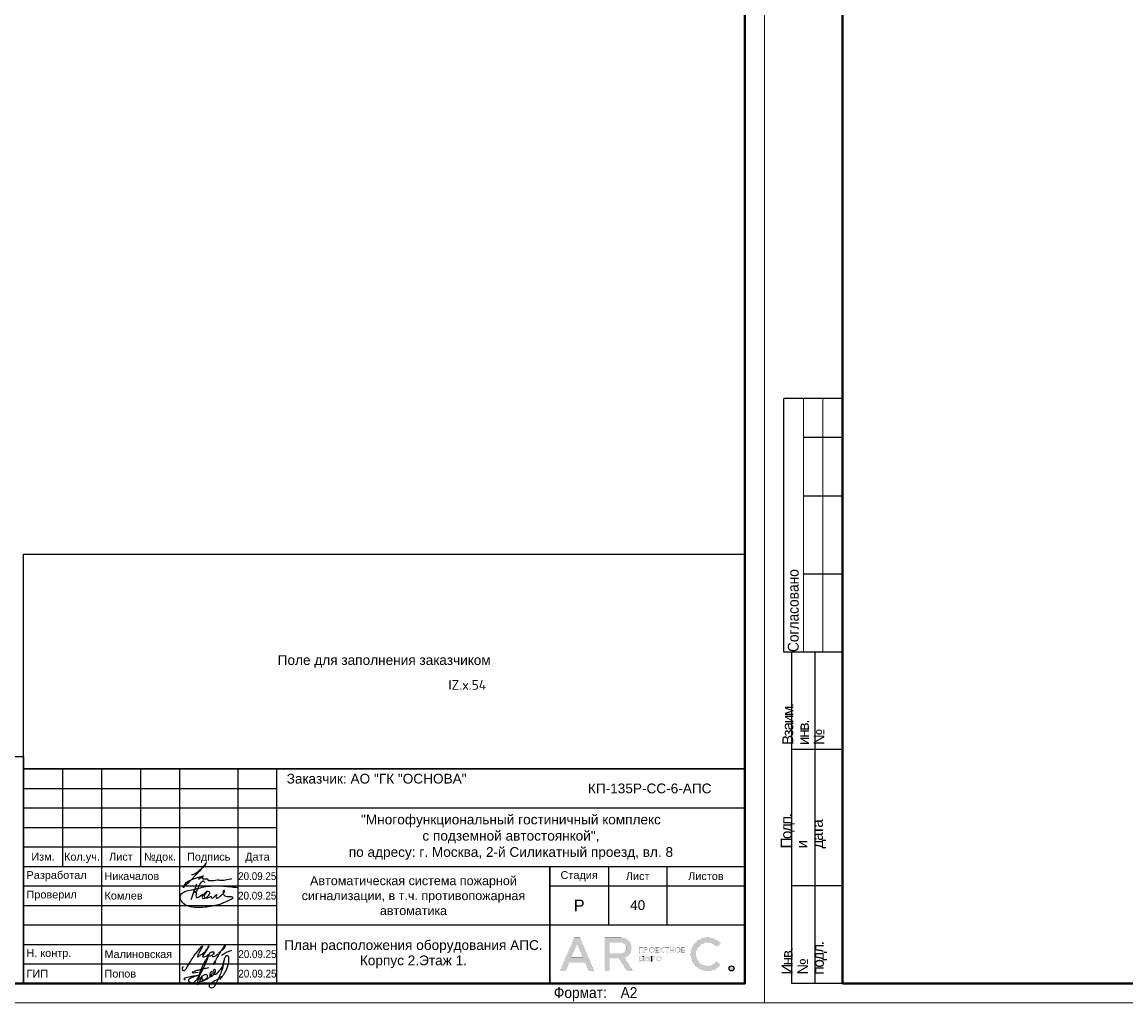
# Model space of a CAD drawing. Header units: millimetres. Extents: x 105028 to 874735, y -568483 to 191941.
# Tile 1 of 135: x 225699 to 254006, y 78334 to 103491. Entities that reach past the tile are written whole.
import ezdxf
from ezdxf.enums import TextEntityAlignment as Align

# ---------------------------------------------------------------- set-up
doc = ezdxf.new("R2010")
doc.units = ezdxf.units.MM
doc.layers.get('Defpoints').update_dxf_attribs({"color": 252})
for name, color, linetype, lineweight in [('DB CP Оформление', 7, 'Continuous', 25), ('format-line3', 7, 'Continuous', 13), ('Z-000-P_SCHED', 7, 'Continuous', 20), ('Рамка', 7, 'Continuous', 18)]:
    doc.layers.add(name, color=color, linetype=linetype, lineweight=lineweight)
doc.layers.add('DB CP Подписи', color=7, linetype='Continuous', lineweight=25, true_color=0x0a45f5)
doc.layers.add('формат', color=250, linetype='Continuous')
doc.styles.add('Arial', font='arial.ttf', dxfattribs={"width": 0.9, "height": 699.9999999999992})
doc.styles.add('CP.Text', font='arial.ttf')
doc.styles.add('CP.Text дата', font='arial.ttf', dxfattribs={"width": 0.9})
doc.styles.add('ISOCPEUR', font='isocpeur.ttf', dxfattribs={"height": 299.9999999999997})

# ---------------------------------------------------------------- blocks, each defined once
blk = doc.blocks.new('*U56')
for p, q in [((-400, 155), (-415, 155)), ((-415, 89.99999999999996), (-415, 155)), ((-400, 145), (-410, 145)), ((-400, 130), (-410, 130)), ((-400, 110), (-410, 110)), ((-413, 89.99999999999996), (-415, 89.99999999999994)), ((-413, 4.999999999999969), (-413, 89.99999999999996)), ((-400, 89.99999999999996), (-413, 89.99999999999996)), ((-407, 4.999999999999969), (-407, 89.99999999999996)), ((-400, 64.99999999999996), (-413, 64.99999999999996)), ((-400, 29.99999999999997), (-413, 29.99999999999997)), ((-400, 4.999999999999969), (-413, 4.999999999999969))]:
    blk.add_line(p, q)
at = {"color": 0, "lineweight": 0}
blk.add_lwpolyline([(-420, -1.69149813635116e-14), (6.661338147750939e-14, 6.661338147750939e-14), (-1.377945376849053e-14, 594.0000000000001), (-420.0000000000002, 594.0000000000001)], close=True, dxfattribs=at)
at = {"lineweight": 40}
blk.add_lwpolyline([(-400, 4.999999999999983), (-4.999999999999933, 5.000000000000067), (-5.000000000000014, 589.0000000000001), (-400.0000000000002, 589.0000000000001)], close=True, dxfattribs=at)
at = {"layer": 'format-line3', "linetype": 'ByBlock'}
for p, q in [((-410, 89.99999999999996), (-410, 155)), ((-405, 89.99999999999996), (-405, 155))]:
    blk.add_line(p, q, dxfattribs=at)
at = {"style": 'Arial', "width": 0.9}
blk.add_text('Формат:', height=2.8, dxfattribs=at).set_placement((-53.97311837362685, 1.250000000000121))
at = {"char_height": 2.8, "width": 0.2, "attachment_point": 4, "rotation": 90, "line_spacing_factor": 0.8571428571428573, "style": 'Arial'}
for s, insert in [('{\\W0.45993; }Согласовано', (-412.5827570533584, 89.99999999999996)), ('{\\W0.62543;\\T0.75; \\W1;Взаим. инв. №}', (-410, 66.13970657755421)), ('{\\W0.5838;\\T0.8; \\W1;Подп. и дата}', (-410, 39.6259885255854)), ('{\\W0.5838;\\T0.8; \\W1;Инв. № подл.}', (-409.7725095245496, 7.248463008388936))]:
    blk.add_mtext(s, dxfattribs=dict(at, insert=insert))
at = {"style": 'Arial', "width": 0.9, "flags": 8}
blk.add_attdef('FORMAT', (-36.87188609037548, 1.257088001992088), '', height=2.8, dxfattribs=at)
blk = doc.blocks.new('Попов')
at = {"layer": 'DB CP Подписи', "color": 160, "true_color": 0x0a45f5}
for points in [[(7.394956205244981, 7.032094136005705), (4.284556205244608, 0.8400941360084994), (3.982156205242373, 0.4944941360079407), (3.665356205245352, 0.2583778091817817), (3.190156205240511, 0.09837780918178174), (2.801356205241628, 0.2064941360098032), (2.509696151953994, 0.451294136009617), (2.383756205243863, 0.7680941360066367), (2.429696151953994, 0.9984941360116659), (2.62855620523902, 1.243294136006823), (3.319756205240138, 1.603294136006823), (3.895756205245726, 1.848094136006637), (4.370956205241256, 1.992094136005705), (4.918156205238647, 1.992094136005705)], [(5.979696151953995, 4.069175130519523), (4.859696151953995, -0.1216221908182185), (5.311356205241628, 0.624094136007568), (5.311356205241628, 0.8688941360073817), (5.624396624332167, 1.697142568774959), (6.247356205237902, 2.150494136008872), (6.650556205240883, 2.323294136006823), (6.909756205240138, 2.323294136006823), (7.125756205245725, 2.150494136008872), (7.125756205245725, 1.747294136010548), (6.82335620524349, 1.243294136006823), (6.333756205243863, 0.7968941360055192), (5.714556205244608, 0.5088941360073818), (5.412156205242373, 0.5952941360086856), (5.49855620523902, 1.286494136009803), (5.817585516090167, 1.879286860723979), (5.714556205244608, 1.286494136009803), (5.829756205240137, 0.9552941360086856), (6.146556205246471, 0.8832941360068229), (6.794556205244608, 1.012894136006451), (7.528956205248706, 1.459294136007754), (8.119356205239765, 2.064094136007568), (8.407356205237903, 2.510494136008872), (8.407356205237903, 2.899294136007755), (8.320956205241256, 3.028894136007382), (8.090556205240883, 2.956894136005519), (7.816956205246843, 2.366494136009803), (7.816956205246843, 1.963294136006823), (7.989756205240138, 1.776094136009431), (8.364156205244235, 1.891294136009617), (8.82495620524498, 2.323294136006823), (9.055356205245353, 2.697694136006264), (9.271356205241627, 3.302494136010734), (9.012156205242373, 3.561694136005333), (8.882556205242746, 3.561694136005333), (8.709696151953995, 3.3600941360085), (8.709696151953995, 2.978377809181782), (9.039696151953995, 2.408377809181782), (10.349696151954, 3.378377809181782), (11.11969615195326, 4.410259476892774), (11.27818451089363, 5.133235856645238), (11.35539592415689, 5.654323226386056), (11.38831620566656, 5.819447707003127), (11.35539592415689, 5.654323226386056)], [(7.394956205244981, 7.032094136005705), (6.962956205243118, 6.427294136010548), (4.918156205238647, 1.992094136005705)], [(8.094156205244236, 0.03369413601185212), (8.828556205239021, 0.5520941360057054), (9.980556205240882, 1.272094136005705), (10.85895620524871, 1.761694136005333), (10.41255620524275, 1.084894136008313), (11.57895620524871, 2.611294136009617), (12.16935620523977, 3.84969413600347), (12.471756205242, 4.713694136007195), (12.629696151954, 5.419294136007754), (12.689696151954, 6.2400941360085), (12.54375620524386, 6.945694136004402), (12.34215620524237, 7.075294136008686), (12.03975620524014, 7.075294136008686), (11.64969615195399, 6.6000941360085), (11.379696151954, 5.779294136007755), (11.21895620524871, 4.728094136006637), (10.72935620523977, 3.014494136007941), (9.418956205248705, 0.0336941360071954)], [(3.521356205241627, 2.971294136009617), (3.294445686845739, 2.859738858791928), (4.789696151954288, 2.859738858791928)], [(3.521356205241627, 2.971294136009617), (4.126156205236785, 3.244894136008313), (4.932556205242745, 3.475294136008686), (6.444556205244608, 3.835294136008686), (7.495756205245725, 4.080094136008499)], [(1.534156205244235, 0.8688941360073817), (1.303756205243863, 1.041694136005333), (1.217356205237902, 1.214494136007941), (1.447756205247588, 1.416094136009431), (2.038156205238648, 1.603294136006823), (2.815756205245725, 1.761694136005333), (3.506956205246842, 1.876894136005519), (4.357209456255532, 1.989153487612), (4.918156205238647, 1.992094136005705)]]:
    blk.add_spline(points, degree=3, dxfattribs=at)
at = {"layer": 'DB CP Подписи'}
blk.add_spline([(8.094156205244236, 0.03369413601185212), (7.791756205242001, -0.2544480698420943), (7.618956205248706, -0.4847058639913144), (7.618956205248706, -0.8015058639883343), (7.950156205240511, -1.060705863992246), (8.569356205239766, -1.060705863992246), (8.943756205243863, -0.7583058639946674), (9.116556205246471, -0.4991058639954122), (9.418956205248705, 0.0336941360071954)], degree=3, dxfattribs=at)
blk = doc.blocks.new('A$Cf51998ab')
at = {"layer": 'DB CP Подписи'}
for points in [[(2.024743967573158, 7.175397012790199), (0.02474396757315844, 3.175397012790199), (2.524743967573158, 0.1753970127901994), (9.524743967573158, 6.675397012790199), (17.02474396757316, 19.1753970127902), (23.52474396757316, 28.6753970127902), (29.02474396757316, 35.6753970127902), (35.52474396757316, 43.6753970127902), (36.52474396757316, 44.6753970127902), (30.02474396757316, 30.6753970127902), (28.52474396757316, 26.1753970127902), (28.52474396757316, 25.1753970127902), (31.52474396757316, 26.6753970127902), (36.02474396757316, 30.1753970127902), (43.52474396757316, 36.1753970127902), (45.52474396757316, 39.1753970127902), (47.52474396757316, 42.6753970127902), (47.52474396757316, 43.1753970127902), (48.02474396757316, 44.1753970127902), (40.52474396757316, 31.1753970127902), (37.52474396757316, 25.6753970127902), (40.52474396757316, 25.1753970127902), (47.02474396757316, 28.6753970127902), (47.52474396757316, 29.1753970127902)], [(66.52474396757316, 31.6753970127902), (75.02474396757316, 39.1753970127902), (79.02474396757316, 43.6753970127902), (79.52474396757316, 46.6753970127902), (75.02474396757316, 41.6753970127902), (69.02474396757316, 32.6753970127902), (61.02474396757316, 18.6753970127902), (57.02474396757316, 11.6753970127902), (61.52474396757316, 15.6753970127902)], [(57.52474396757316, 34.1753970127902), (54.52474396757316, 34.1753970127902), (50.02474396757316, 31.1753970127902), (49.52474396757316, 26.1753970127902), (54.02474396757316, 27.6753970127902), (56.02474396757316, 29.1753970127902), (58.02474396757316, 33.1753970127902), (57.52474396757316, 34.1753970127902)], [(59.02474396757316, 30.6753970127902), (55.49455854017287, 28.71229258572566), (55.52474396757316, 25.6753970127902), (57.52474396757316, 25.6753970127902), (62.02474396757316, 27.6753970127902), (65.02474396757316, 29.6753970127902), (65.52474396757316, 30.1753970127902)], [(71.80259313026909, 27.23596012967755), (75.18207571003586, 30.02247973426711), (81.43411698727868, 33.40007838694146), (87.77064376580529, 36.27103771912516), (91.06563812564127, 37.45319772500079)]]:
    blk.add_spline(points, degree=3, dxfattribs=at)
blk = doc.blocks.new('Лого')
at = {"layer": 'DB CP Оформление'}
h = blk.add_hatch(color=0, dxfattribs=at)
edge = h.paths.add_edge_path()
edge.add_line((-3.149615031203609, 491.8564630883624), (-2.145539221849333, 491.0307320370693))
edge.add_arc((-5.466713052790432, 493.7619962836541), 4.300000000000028, 39.43316774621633, 320.5668322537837, ccw=False)
edge.add_line((-2.145539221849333, 496.4932605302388), (-3.149615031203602, 495.6675294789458))
edge.add_arc((-5.466713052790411, 493.7619962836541), 3.000000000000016, 39.43316774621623, 320.5668322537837)
edge = h.paths.add_edge_path()
edge.add_arc((0.7039796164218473, 490.1453402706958), 0.65, 0, 360)
h.paths.add_polyline_path([(-38.91856638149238, 496.3972109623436), (-37.43639440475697, 492.9290438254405), (-40.40073835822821, 492.9290438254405)], flags=16)
edge = h.paths.add_edge_path(flags=16)
edge.add_line((-30.56831019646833, 493.9825875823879), (-27.63778042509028, 493.9825875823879))
edge.add_arc((-27.63778042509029, 495.2825875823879), 1.299999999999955, 270.0000000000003, 360.0000000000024)
edge.add_line((-26.33778042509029, 495.2825875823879), (-26.33778042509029, 495.4512324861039))
edge.add_arc((-27.63778042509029, 495.4512324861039), 1.300000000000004, 359.9999999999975, 449.9999999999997)
edge.add_line((-27.63778042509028, 496.7512324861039), (-30.56831019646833, 496.7512324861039))
edge.add_line((-30.56831019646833, 496.7512324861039), (-30.56831019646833, 493.9825875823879))
h.paths.add_polyline_path([(-35.9689509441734, 489.4953402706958), (-36.88082038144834, 491.6290438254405), (-40.956312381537, 491.6290438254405), (-41.8681818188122, 489.4953402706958), (-43.28192242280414, 489.4953402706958), (-39.6254366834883, 498.0512324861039), (-38.21169607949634, 498.0512324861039), (-34.55521034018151, 489.4953402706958)])
edge = h.paths.add_edge_path()
edge.add_line((-30.56831019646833, 489.4953402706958), (-31.86831019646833, 489.4953402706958))
edge.add_line((-31.86831019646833, 489.4953402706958), (-31.86831019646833, 498.0512324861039))
edge.add_line((-31.86831019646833, 498.0512324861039), (-27.63778042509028, 498.0512324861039))
edge.add_arc((-27.63778042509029, 495.4512324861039), 2.600000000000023, 0, 89.99999999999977, ccw=False)
edge.add_line((-25.03778042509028, 495.4512324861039), (-25.03778042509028, 495.2825875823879))
edge.add_arc((-27.63778042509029, 495.2825875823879), 2.600000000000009, -70.23716168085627, 0, ccw=False)
edge.add_line((-26.75864866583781, 492.8357268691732), (-24.6131234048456, 489.4953402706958))
edge.add_line((-24.6131234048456, 489.4953402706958), (-26.15818166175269, 489.4953402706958))
edge.add_line((-26.15818166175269, 489.4953402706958), (-28.20534579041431, 492.6825875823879))
edge.add_line((-28.20534579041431, 492.6825875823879), (-30.56831019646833, 492.6825875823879))
edge.add_line((-30.56831019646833, 492.6825875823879), (-30.56831019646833, 489.4953402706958))
edge = h.paths.add_edge_path(flags=16)
edge.add_line((-21.27053753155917, 492.6928723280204), (-21.27053753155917, 492.5228723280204))
edge.add_arc((-20.82053753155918, 492.5228723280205), 0.4499999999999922, 180.0000000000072, 270.0000000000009)
edge.add_line((-20.82053753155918, 492.0728723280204), (-20.69150461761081, 492.0728723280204))
edge.add_arc((-20.6915046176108, 492.5228723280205), 0.4500000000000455, 269.9999999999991, 359.9999999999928)
edge.add_line((-20.24150461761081, 492.5228723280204), (-20.24150461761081, 492.6928723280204))
edge.add_arc((-20.69150461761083, 492.6928723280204), 0.4500000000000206, 0, 89.99999999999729)
edge.add_line((-20.69150461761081, 493.1428723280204), (-20.82053753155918, 493.1428723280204))
edge.add_arc((-20.82053753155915, 492.6928723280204), 0.4500000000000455, 90.00000000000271, 180)
edge = h.paths.add_edge_path(flags=17)
edge.add_line((-21.62964566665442, 491.9228723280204), (-21.62964566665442, 492.5328723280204))
edge.add_line((-21.62964566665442, 492.5328723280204), (-21.45053753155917, 492.5328723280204))
edge.add_line((-21.45053753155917, 492.5328723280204), (-21.45053753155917, 492.5228723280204))
edge.add_arc((-20.85053753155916, 492.5228723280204), 0.6000000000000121, 180, 269.999999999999)
edge.add_line((-20.85053753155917, 491.9228723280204), (-20.66150461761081, 491.9228723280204))
edge.add_arc((-20.66150461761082, 492.5228723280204), 0.6000000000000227, 270.000000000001, 360)
edge.add_line((-20.06150461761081, 492.5228723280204), (-20.06150461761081, 492.6928723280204))
edge.add_arc((-20.66150461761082, 492.6928723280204), 0.6000000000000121, 0, 89.99999999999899)
edge.add_line((-20.66150461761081, 493.2928723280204), (-20.85053753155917, 493.2928723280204))
edge.add_arc((-20.85053753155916, 492.6928723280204), 0.6000000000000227, 90.00000000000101, 180)
edge.add_line((-21.45053753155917, 492.6928723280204), (-21.45053753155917, 492.6828723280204))
edge.add_line((-21.45053753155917, 492.6828723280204), (-21.62964566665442, 492.6828723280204))
edge.add_line((-21.62964566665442, 492.6828723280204), (-21.62964566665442, 493.2928723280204))
edge.add_line((-21.62964566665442, 493.2928723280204), (-21.80964566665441, 493.2928723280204))
edge.add_line((-21.80964566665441, 493.2928723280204), (-21.80964566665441, 491.9228723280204))
edge.add_line((-21.80964566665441, 491.9228723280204), (-21.62964566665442, 491.9228723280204))
edge = h.paths.add_edge_path(flags=16)
edge.add_line((-18.44160413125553, 492.6928723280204), (-18.44160413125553, 492.5228723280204))
edge.add_arc((-17.99160413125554, 492.5228723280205), 0.4499999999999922, 180.0000000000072, 270.0000000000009)
edge.add_line((-17.99160413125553, 492.0728723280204), (-17.86257121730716, 492.0728723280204))
edge.add_arc((-17.86257121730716, 492.5228723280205), 0.4500000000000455, 269.9999999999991, 359.9999999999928)
edge.add_line((-17.41257121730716, 492.5228723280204), (-17.41257121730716, 492.6928723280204))
edge.add_arc((-17.86257121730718, 492.6928723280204), 0.4500000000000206, 0, 89.99999999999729)
edge.add_line((-17.86257121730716, 493.1428723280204), (-17.99160413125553, 493.1428723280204))
edge.add_arc((-17.99160413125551, 492.6928723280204), 0.4500000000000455, 90.00000000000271, 180)
edge = h.paths.add_edge_path()
edge.add_line((-18.62160413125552, 492.6928723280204), (-18.62160413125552, 492.5228723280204))
edge.add_arc((-18.02160413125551, 492.5228723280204), 0.6000000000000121, 180, 269.999999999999)
edge.add_line((-18.02160413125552, 491.9228723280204), (-17.83257121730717, 491.9228723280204))
edge.add_arc((-17.83257121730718, 492.5228723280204), 0.6000000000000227, 270.000000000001, 360)
edge.add_line((-17.23257121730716, 492.5228723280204), (-17.23257121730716, 492.6928723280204))
edge.add_arc((-17.83257121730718, 492.6928723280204), 0.6000000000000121, 0, 89.99999999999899)
edge.add_line((-17.83257121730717, 493.2928723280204), (-18.02160413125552, 493.2928723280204))
edge.add_arc((-18.02160413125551, 492.6928723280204), 0.6000000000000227, 90.00000000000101, 180)
edge = h.paths.add_edge_path(flags=16)
edge.add_line((-13.61226025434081, 494.9777851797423), (-13.61226025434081, 494.8077851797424))
edge.add_arc((-13.16226025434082, 494.8077851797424), 0.4499999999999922, 180.0000000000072, 270.0000000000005)
edge.add_line((-13.16226025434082, 494.3577851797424), (-13.03322734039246, 494.3577851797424))
edge.add_arc((-13.03322734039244, 494.8077851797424), 0.4500000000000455, 269.9999999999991, 359.9999999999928)
edge.add_line((-12.58322734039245, 494.8077851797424), (-12.58322734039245, 494.9777851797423))
edge.add_arc((-13.03322734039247, 494.9777851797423), 0.4500000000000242, 0, 89.99999999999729)
edge.add_line((-13.03322734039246, 495.4277851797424), (-13.16226025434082, 495.4277851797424))
edge.add_arc((-13.16226025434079, 494.9777851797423), 0.4500000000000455, 90.00000000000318, 180)
edge = h.paths.add_edge_path()
edge.add_line((-13.79226025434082, 494.9777851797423), (-13.79226025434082, 494.8077851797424))
edge.add_arc((-13.19226025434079, 494.8077851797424), 0.6000000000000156, 180, 269.9999999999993)
edge.add_line((-13.19226025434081, 494.2077851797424), (-13.00322734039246, 494.2077851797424))
edge.add_arc((-13.00322734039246, 494.8077851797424), 0.6000000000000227, 270.000000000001, 360)
edge.add_line((-12.40322734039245, 494.8077851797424), (-12.40322734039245, 494.9777851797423))
edge.add_arc((-13.00322734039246, 494.9777851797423), 0.6000000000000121, 0, 89.99999999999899)
edge.add_line((-13.00322734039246, 495.5777851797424), (-13.19226025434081, 495.5777851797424))
edge.add_arc((-13.19226025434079, 494.9777851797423), 0.6000000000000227, 90.00000000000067, 180)
edge = h.paths.add_edge_path(flags=16)
edge.add_line((-20.28705089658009, 494.9777851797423), (-20.28705089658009, 494.8077851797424))
edge.add_arc((-19.8370508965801, 494.8077851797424), 0.4499999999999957, 180.0000000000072, 270.0000000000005)
edge.add_line((-19.83705089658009, 494.3577851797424), (-19.70801798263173, 494.3577851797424))
edge.add_arc((-19.70801798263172, 494.8077851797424), 0.4500000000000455, 269.9999999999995, 359.9999999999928)
edge.add_line((-19.25801798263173, 494.8077851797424), (-19.25801798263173, 494.9777851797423))
edge.add_arc((-19.70801798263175, 494.9777851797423), 0.4500000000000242, 0, 89.99999999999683)
edge.add_line((-19.70801798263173, 495.4277851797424), (-19.83705089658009, 495.4277851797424))
edge.add_arc((-19.83705089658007, 494.9777851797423), 0.4500000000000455, 90.00000000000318, 180)
edge = h.paths.add_edge_path()
edge.add_line((-20.46705089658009, 494.9777851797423), (-20.46705089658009, 494.8077851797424))
edge.add_arc((-19.86705089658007, 494.8077851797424), 0.6000000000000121, 180, 269.999999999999)
edge.add_line((-19.86705089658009, 494.2077851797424), (-19.67801798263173, 494.2077851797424))
edge.add_arc((-19.67801798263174, 494.8077851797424), 0.6000000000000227, 270.000000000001, 360)
edge.add_line((-19.07801798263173, 494.8077851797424), (-19.07801798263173, 494.9777851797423))
edge.add_arc((-19.67801798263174, 494.9777851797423), 0.6000000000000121, 0, 89.99999999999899)
edge.add_line((-19.67801798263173, 495.5777851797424), (-19.86705089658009, 495.5777851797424))
edge.add_arc((-19.86705089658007, 494.9777851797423), 0.6000000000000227, 90.00000000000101, 180)
edge = h.paths.add_edge_path(flags=16)
edge.add_arc((-19.22667760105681, 492.7878723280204), 0.1800000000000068, 270.0000000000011, 360)
edge.add_line((-19.04667760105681, 492.7878723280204), (-19.0466776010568, 492.9328723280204))
edge.add_arc((-19.22667760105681, 492.9328723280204), 0.1800000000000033, 0, 89.99999999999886)
edge.add_line((-19.2266776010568, 493.1128723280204), (-19.63443714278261, 493.1128723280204))
edge.add_line((-19.63443714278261, 493.1128723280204), (-19.6344371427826, 492.6078723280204))
edge.add_line((-19.6344371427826, 492.6078723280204), (-19.22667760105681, 492.6078723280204))
edge = h.paths.add_edge_path()
edge.add_line((-19.63443714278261, 491.9228723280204), (-19.81443714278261, 491.9228723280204))
edge.add_line((-19.81443714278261, 491.9228723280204), (-19.81443714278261, 493.2928723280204))
edge.add_line((-19.81443714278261, 493.2928723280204), (-19.2266776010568, 493.2928723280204))
edge.add_arc((-19.2266776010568, 492.9328723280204), 0.3600000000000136, 0, 89.99999999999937, ccw=False)
edge.add_line((-18.8666776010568, 492.9328723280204), (-18.86667760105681, 492.7878723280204))
edge.add_arc((-19.22667760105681, 492.7878723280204), 0.3600000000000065, -89.99999999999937, 0, ccw=False)
edge.add_line((-19.22667760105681, 492.4278723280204), (-19.63443714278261, 492.4278723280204))
edge.add_line((-19.63443714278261, 492.4278723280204), (-19.63443714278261, 491.9228723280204))
edge = h.paths.add_edge_path(flags=16)
edge.add_line((-22.41432519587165, 492.0728723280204), (-22.81592550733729, 492.0728723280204))
edge.add_line((-22.81592550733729, 492.0728723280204), (-22.81592550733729, 492.5700955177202))
edge.add_line((-22.81592550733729, 492.5700955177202), (-22.41432519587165, 492.5700955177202))
edge.add_arc((-22.41432519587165, 492.3900955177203), 0.17999999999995, -1.807620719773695e-11, 89.99999999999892, ccw=False)
edge.add_line((-22.23432519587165, 492.3900955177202), (-22.23432519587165, 492.2528723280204))
edge.add_arc((-22.41432519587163, 492.2528723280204), 0.1799999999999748, -90.00000000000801, 0, ccw=False)
h.paths.add_polyline_path([(-16.95626591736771, 495.5777851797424), (-17.51223811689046, 494.9677851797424), (-17.55459530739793, 494.9677851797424), (-17.55459530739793, 495.5777851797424), (-17.73459530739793, 495.5777851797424), (-17.73459530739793, 494.2077851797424), (-17.55459530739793, 494.2077851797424), (-17.55459530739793, 494.8177851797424), (-17.47826675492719, 494.8177851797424), (-16.92229455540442, 494.2077851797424), (-16.67874821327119, 494.2077851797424), (-17.32006333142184, 494.9114214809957), (-16.71271957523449, 495.5777851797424)])
edge = h.paths.add_edge_path()
edge.add_line((-22.10894538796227, 493.1128723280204), (-22.8159255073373, 493.1128723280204))
edge.add_line((-22.8159255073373, 493.1128723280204), (-22.81592550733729, 492.7200955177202))
edge.add_line((-22.81592550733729, 492.7200955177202), (-22.41432519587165, 492.7200955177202))
edge.add_arc((-22.41432519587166, 492.3600955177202), 0.3600000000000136, 0, 89.99999999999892, ccw=False)
edge.add_line((-22.05432519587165, 492.3600955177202), (-22.05432519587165, 492.2828723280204))
edge.add_arc((-22.41432519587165, 492.2828723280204), 0.3600000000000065, -89.99999999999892, 0, ccw=False)
edge.add_line((-22.41432519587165, 491.9228723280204), (-23.01592550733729, 491.9228723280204))
edge.add_line((-23.01592550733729, 491.9228723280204), (-23.01592550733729, 493.2928723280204))
edge.add_line((-23.01592550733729, 493.2928723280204), (-22.10894538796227, 493.2928723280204))
edge.add_line((-22.10894538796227, 493.2928723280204), (-22.10894538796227, 493.1128723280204))
h.paths.add_polyline_path([(-15.99401623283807, 495.3977851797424), (-16.45775531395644, 495.3977851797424), (-16.45775531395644, 495.5777851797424), (-15.35027715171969, 495.5777851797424), (-15.35027715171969, 495.3977851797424), (-15.81401623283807, 495.3977851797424), (-15.81401623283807, 494.2077851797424), (-15.99401623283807, 494.2077851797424)])
h.paths.add_polyline_path([(-14.219327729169, 494.9827851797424), (-14.219327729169, 495.5777851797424), (-14.039327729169, 495.5777851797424), (-14.039327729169, 494.2077851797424), (-14.219327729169, 494.2077851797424), (-14.219327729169, 494.8027851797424), (-14.92320967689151, 494.8027851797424), (-14.92320967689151, 494.2077851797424), (-15.10320967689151, 494.2077851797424), (-15.10320967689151, 495.5777851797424), (-14.92320967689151, 495.5777851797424), (-14.92320967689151, 494.9827851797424)])
h.paths.add_polyline_path([(-11.97615986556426, 494.8027851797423), (-11.97615986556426, 494.3877851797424), (-11.30687213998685, 494.3877851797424), (-11.30687213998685, 494.2077851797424), (-12.15615986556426, 494.2077851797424), (-12.15615986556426, 495.5777851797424), (-11.30687213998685, 495.5777851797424), (-11.30687213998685, 495.3977851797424), (-11.97615986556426, 495.3977851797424), (-11.97615986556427, 494.9827851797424), (-11.34484040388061, 494.9827851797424), (-11.34484040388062, 494.8027851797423)])
edge = h.paths.add_edge_path(flags=16)
edge.add_arc((-21.07411837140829, 495.0727851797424), 0.1800000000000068, 270.0000000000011, 360)
edge.add_line((-20.89411837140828, 495.0727851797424), (-20.89411837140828, 495.2177851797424))
edge.add_arc((-21.07411837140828, 495.2177851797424), 0.1800000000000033, 0, 89.99999999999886)
edge.add_line((-21.07411837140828, 495.3977851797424), (-21.48187791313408, 495.3977851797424))
edge.add_line((-21.48187791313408, 495.3977851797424), (-21.48187791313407, 494.8927851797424))
edge.add_line((-21.48187791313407, 494.8927851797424), (-21.07411837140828, 494.8927851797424))
h.paths.add_polyline_path([(-22.81592550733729, 494.2077851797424), (-23.01592550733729, 494.2077851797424), (-23.01592550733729, 495.5777851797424), (-21.90894538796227, 495.5777851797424), (-21.90894538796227, 494.2077851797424), (-22.10894538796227, 494.2077851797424), (-22.10894538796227, 495.3977851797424), (-22.81592550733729, 495.3977851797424)])
h.paths.add_polyline_path([(-18.65095050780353, 494.8027851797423), (-18.65095050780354, 494.3877851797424), (-17.98166278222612, 494.3877851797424), (-17.98166278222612, 494.2077851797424), (-18.83095050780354, 494.2077851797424), (-18.83095050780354, 495.5777851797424), (-17.98166278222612, 495.5777851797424), (-17.98166278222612, 495.3977851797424), (-18.65095050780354, 495.3977851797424), (-18.65095050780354, 494.9827851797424), (-18.01963104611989, 494.9827851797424), (-18.01963104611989, 494.8027851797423)])
edge = h.paths.add_edge_path()
edge.add_line((-21.48187791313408, 494.2077851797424), (-21.66187791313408, 494.2077851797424))
edge.add_line((-21.66187791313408, 494.2077851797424), (-21.66187791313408, 495.5777851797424))
edge.add_line((-21.66187791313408, 495.5777851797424), (-21.07411837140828, 495.5777851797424))
edge.add_arc((-21.07411837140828, 495.2177851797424), 0.3600000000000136, 0, 89.99999999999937, ccw=False)
edge.add_line((-20.71411837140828, 495.2177851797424), (-20.71411837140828, 495.0727851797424))
edge.add_arc((-21.07411837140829, 495.0727851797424), 0.3600000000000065, -89.99999999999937, 0, ccw=False)
edge.add_line((-21.07411837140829, 494.7127851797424), (-21.48187791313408, 494.7127851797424))
edge.add_line((-21.48187791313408, 494.7127851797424), (-21.48187791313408, 494.2077851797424))
edge = h.paths.add_edge_path()
edge.add_line((-19.81443714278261, 493.2928723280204), (-19.81443714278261, 491.9228723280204))
edge.add_line((-22.10894538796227, 493.2928723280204), (-22.10894538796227, 493.1128723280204))
at = {"layer": 'DB CP Оформление', "color": 0}
for p, q in [((-22.10894538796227, 493.2928723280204), (-22.10894538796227, 493.1128723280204)), ((-19.81443714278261, 493.2928723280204), (-19.81443714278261, 491.9228723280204))]:
    blk.add_line(p, q, dxfattribs=at)
at = {"layer": 'DB CP Оформление', "color": 0, "const_width": 0.01}
for points in [[(-35.9689509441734, 489.4953402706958), (-36.88082038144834, 491.6290438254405), (-40.956312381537, 491.6290438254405), (-41.8681818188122, 489.4953402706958), (-43.28192242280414, 489.4953402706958), (-39.6254366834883, 498.0512324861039), (-38.21169607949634, 498.0512324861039), (-34.55521034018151, 489.4953402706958)], [(-38.91856638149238, 496.3972109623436), (-37.43639440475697, 492.9290438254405), (-40.40073835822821, 492.9290438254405)], [(-22.81592550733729, 494.2077851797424), (-23.01592550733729, 494.2077851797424), (-23.01592550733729, 495.5777851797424), (-21.90894538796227, 495.5777851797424), (-21.90894538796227, 494.2077851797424), (-22.10894538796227, 494.2077851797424), (-22.10894538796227, 495.3977851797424), (-22.81592550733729, 495.3977851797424)], [(-18.65095050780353, 494.8027851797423), (-18.65095050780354, 494.3877851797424), (-17.98166278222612, 494.3877851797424), (-17.98166278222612, 494.2077851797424), (-18.83095050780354, 494.2077851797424), (-18.83095050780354, 495.5777851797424), (-17.98166278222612, 495.5777851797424), (-17.98166278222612, 495.3977851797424), (-18.65095050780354, 495.3977851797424), (-18.65095050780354, 494.9827851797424), (-18.01963104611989, 494.9827851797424), (-18.01963104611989, 494.8027851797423)], [(-16.95626591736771, 495.5777851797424), (-17.51223811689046, 494.9677851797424), (-17.55459530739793, 494.9677851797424), (-17.55459530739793, 495.5777851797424), (-17.73459530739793, 495.5777851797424), (-17.73459530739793, 494.2077851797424), (-17.55459530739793, 494.2077851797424), (-17.55459530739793, 494.8177851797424), (-17.47826675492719, 494.8177851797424), (-16.92229455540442, 494.2077851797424), (-16.67874821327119, 494.2077851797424), (-17.32006333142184, 494.9114214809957), (-16.71271957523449, 495.5777851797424)], [(-15.99401623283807, 495.3977851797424), (-16.45775531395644, 495.3977851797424), (-16.45775531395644, 495.5777851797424), (-15.35027715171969, 495.5777851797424), (-15.35027715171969, 495.3977851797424), (-15.81401623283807, 495.3977851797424), (-15.81401623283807, 494.2077851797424), (-15.99401623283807, 494.2077851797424)], [(-14.219327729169, 494.9827851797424), (-14.219327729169, 495.5777851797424), (-14.039327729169, 495.5777851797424), (-14.039327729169, 494.2077851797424), (-14.219327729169, 494.2077851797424), (-14.219327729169, 494.8027851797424), (-14.92320967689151, 494.8027851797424), (-14.92320967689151, 494.2077851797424), (-15.10320967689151, 494.2077851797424), (-15.10320967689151, 495.5777851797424), (-14.92320967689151, 495.5777851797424), (-14.92320967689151, 494.9827851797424)], [(-11.97615986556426, 494.8027851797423), (-11.97615986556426, 494.3877851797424), (-11.30687213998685, 494.3877851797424), (-11.30687213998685, 494.2077851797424), (-12.15615986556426, 494.2077851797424), (-12.15615986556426, 495.5777851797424), (-11.30687213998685, 495.5777851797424), (-11.30687213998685, 495.3977851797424), (-11.97615986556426, 495.3977851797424), (-11.97615986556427, 494.9827851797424), (-11.34484040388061, 494.9827851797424), (-11.34484040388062, 494.8027851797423)]]:
    blk.add_lwpolyline(points, close=True, dxfattribs=at)
for points in [[(-30.56831019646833, 489.4953402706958), (-31.86831019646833, 489.4953402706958), (-31.86831019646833, 498.0512324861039), (-27.63778042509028, 498.0512324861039, -0.414213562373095), (-25.03778042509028, 495.4512324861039), (-25.03778042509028, 495.2825875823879, -0.316436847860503), (-26.75864866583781, 492.8357268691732), (-24.6131234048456, 489.4953402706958), (-26.15818166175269, 489.4953402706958), (-28.20534579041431, 492.6825875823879), (-30.56831019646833, 492.6825875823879)], [(-30.56831019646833, 493.9825875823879), (-27.63778042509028, 493.9825875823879, 0.414213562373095), (-26.33778042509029, 495.2825875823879), (-26.33778042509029, 495.4512324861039, 0.414213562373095), (-27.63778042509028, 496.7512324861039), (-30.56831019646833, 496.7512324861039)], [(-21.48187791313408, 494.2077851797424), (-21.66187791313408, 494.2077851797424), (-21.66187791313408, 495.5777851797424), (-21.07411837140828, 495.5777851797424, -0.4142135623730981), (-20.71411837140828, 495.2177851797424), (-20.71411837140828, 495.0727851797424, -0.4142135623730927), (-21.07411837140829, 494.7127851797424), (-21.48187791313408, 494.7127851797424)], [(-21.07411837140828, 494.8927851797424, 0.4142135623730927), (-20.89411837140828, 495.0727851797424), (-20.89411837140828, 495.2177851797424, 0.4142135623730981), (-21.07411837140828, 495.3977851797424), (-21.48187791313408, 495.3977851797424), (-21.48187791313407, 494.8927851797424)], [(-20.46705089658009, 494.9777851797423), (-20.46705089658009, 494.8077851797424, 0.414213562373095), (-19.86705089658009, 494.2077851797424), (-19.67801798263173, 494.2077851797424, 0.414213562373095), (-19.07801798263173, 494.8077851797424), (-19.07801798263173, 494.9777851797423, 0.414213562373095), (-19.67801798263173, 495.5777851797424), (-19.86705089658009, 495.5777851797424, 0.414213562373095)], [(-20.28705089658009, 494.9777851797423), (-20.28705089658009, 494.8077851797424, 0.414213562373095), (-19.83705089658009, 494.3577851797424), (-19.70801798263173, 494.3577851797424, 0.414213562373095), (-19.25801798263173, 494.8077851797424), (-19.25801798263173, 494.9777851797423, 0.414213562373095), (-19.70801798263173, 495.4277851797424), (-19.83705089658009, 495.4277851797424, 0.414213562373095)], [(-13.79226025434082, 494.9777851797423), (-13.79226025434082, 494.8077851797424, 0.414213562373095), (-13.19226025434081, 494.2077851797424), (-13.00322734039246, 494.2077851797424, 0.414213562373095), (-12.40322734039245, 494.8077851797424), (-12.40322734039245, 494.9777851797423, 0.414213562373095), (-13.00322734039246, 495.5777851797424), (-13.19226025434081, 495.5777851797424, 0.414213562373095)], [(-13.61226025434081, 494.9777851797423), (-13.61226025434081, 494.8077851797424, 0.414213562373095), (-13.16226025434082, 494.3577851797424), (-13.03322734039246, 494.3577851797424, 0.414213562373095), (-12.58322734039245, 494.8077851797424), (-12.58322734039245, 494.9777851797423, 0.414213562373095), (-13.03322734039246, 495.4277851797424), (-13.16226025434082, 495.4277851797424, 0.414213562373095)], [(-3.149615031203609, 491.8564630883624), (-2.145539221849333, 491.0307320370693, -2.790346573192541), (-2.145539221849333, 496.4932605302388), (-3.149615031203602, 495.6675294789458, 2.790346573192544)], [(-22.10894538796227, 493.1128723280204), (-22.8159255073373, 493.1128723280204), (-22.81592550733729, 492.7200955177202), (-22.41432519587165, 492.7200955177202, -0.4142135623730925), (-22.05432519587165, 492.3600955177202), (-22.05432519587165, 492.2828723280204, -0.4142135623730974), (-22.41432519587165, 491.9228723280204), (-23.01592550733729, 491.9228723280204), (-23.01592550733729, 493.2928723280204), (-22.10894538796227, 493.2928723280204)], [(-22.41432519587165, 492.0728723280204), (-22.81592550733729, 492.0728723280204), (-22.81592550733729, 492.5700955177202), (-22.41432519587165, 492.5700955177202, -0.4142135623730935), (-22.23432519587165, 492.3900955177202), (-22.23432519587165, 492.2528723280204, -0.4142135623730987)], [(-21.62964566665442, 491.9228723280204), (-21.62964566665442, 492.5328723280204), (-21.45053753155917, 492.5328723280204), (-21.45053753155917, 492.5228723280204, 0.414213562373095), (-20.85053753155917, 491.9228723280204), (-20.66150461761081, 491.9228723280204, 0.414213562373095), (-20.06150461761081, 492.5228723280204), (-20.06150461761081, 492.6928723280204, 0.414213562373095), (-20.66150461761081, 493.2928723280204), (-20.85053753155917, 493.2928723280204, 0.414213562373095), (-21.45053753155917, 492.6928723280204), (-21.45053753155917, 492.6828723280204), (-21.62964566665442, 492.6828723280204), (-21.62964566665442, 493.2928723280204), (-21.80964566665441, 493.2928723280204), (-21.80964566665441, 491.9228723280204)], [(-21.27053753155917, 492.6928723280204), (-21.27053753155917, 492.5228723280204, 0.414213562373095), (-20.82053753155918, 492.0728723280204), (-20.69150461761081, 492.0728723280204, 0.414213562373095), (-20.24150461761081, 492.5228723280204), (-20.24150461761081, 492.6928723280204, 0.414213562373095), (-20.69150461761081, 493.1428723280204), (-20.82053753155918, 493.1428723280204, 0.414213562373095)], [(-19.63443714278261, 491.9228723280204), (-19.81443714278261, 491.9228723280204), (-19.81443714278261, 493.2928723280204), (-19.2266776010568, 493.2928723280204, -0.4142135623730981), (-18.8666776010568, 492.9328723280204), (-18.86667760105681, 492.7878723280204, -0.4142135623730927), (-19.22667760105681, 492.4278723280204), (-19.63443714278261, 492.4278723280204)], [(-19.22667760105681, 492.6078723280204, 0.4142135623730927), (-19.04667760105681, 492.7878723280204), (-19.0466776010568, 492.9328723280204, 0.4142135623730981), (-19.2266776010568, 493.1128723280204), (-19.63443714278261, 493.1128723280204), (-19.6344371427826, 492.6078723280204)], [(-18.62160413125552, 492.6928723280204), (-18.62160413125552, 492.5228723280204, 0.414213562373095), (-18.02160413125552, 491.9228723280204), (-17.83257121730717, 491.9228723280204, 0.414213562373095), (-17.23257121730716, 492.5228723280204), (-17.23257121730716, 492.6928723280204, 0.414213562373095), (-17.83257121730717, 493.2928723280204), (-18.02160413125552, 493.2928723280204, 0.414213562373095)], [(-18.44160413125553, 492.6928723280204), (-18.44160413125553, 492.5228723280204, 0.414213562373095), (-17.99160413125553, 492.0728723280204), (-17.86257121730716, 492.0728723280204, 0.414213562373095), (-17.41257121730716, 492.5228723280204), (-17.41257121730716, 492.6928723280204, 0.414213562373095), (-17.86257121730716, 493.1428723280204), (-17.99160413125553, 493.1428723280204, 0.414213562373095)]]:
    blk.add_lwpolyline(points, format="xyb", close=True, dxfattribs=at)
at = {"layer": 'DB CP Оформление', "color": 0}
blk.add_circle((0.7039796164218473, 490.1453402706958), 0.65, dxfattribs=at)
at = {"layer": 'Defpoints', "color": 0}
blk.add_lwpolyline([(-45.89650028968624, 501.2732863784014), (4.103499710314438, 501.2732863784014), (4.103499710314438, 486.2732863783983), (-45.89650028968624, 486.2732863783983)], close=True, dxfattribs=at)
blk = doc.blocks.new('A$C5BE547C8')
at = {"layer": 'DB CP Подписи', "color": 160, "true_color": 0x0a45f5}
for points in [[(-36.17550682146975, 134.4371501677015), (61.71678818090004, 412.4869762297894)], [(12.77064067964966, 273.4620631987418), (54.9465189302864, 284.4855278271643), (94.154754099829, 355.2698806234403), (190.2780455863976, 461.4464249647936), (197.8667517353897, 439.9583000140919)], [(553.6754189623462, 292.4671654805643), (541.1363445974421, 294.8536106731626), (543.5881781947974, 221.3447915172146), (618.3679039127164, 188.8783703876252), (688.8570107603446, 181.5274854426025), (702.341915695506, 169.2760206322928), (655.1448083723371, 128.8461685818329), (445.8771119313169, 43.72502877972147), (210.5232081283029, -1.356840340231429), (25.1820216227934, -2.336883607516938), (-119.9528827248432, 30.00445333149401), (-207.229957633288, 105.4676031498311), (-226.8427679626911, 202.491644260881), (-177.8107121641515, 263.2541753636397), (-54.24994114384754, 301.4757719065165), (189.9297362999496, 360.2782164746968), (498.8316938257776, 377.9189649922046), (787.0024744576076, 349.3846527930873)], [(12.77064067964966, 273.4620631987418), (53.68175455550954, 259.2054039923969), (47.35787273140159, 207.3811667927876), (60.00563637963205, 173.2529950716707), (97.94904722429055, 183.3650324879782)], [(97.94904722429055, 183.3650324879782), (177.0679458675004, 224.8184770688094), (161.8986921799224, 163.5096667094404), (207.1457470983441, 161.4226177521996), (266.314922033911, 204.5548820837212), (296.9437179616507, 255.3396693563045), (253.785020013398, 280.3842265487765), (197.7158576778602, 243.8061435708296), (177.076149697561, 224.897245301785)], [(240.4512582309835, 278.160545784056), (216.6761126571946, 242.9138925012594), (193.0570860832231, 200.9501308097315), (214.3763311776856, 163.8837520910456), (260.4151262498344, 165.1061032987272), (324.2741268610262, 195.7046833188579), (317.2758679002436, 178.2197674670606), (323.3993369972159, 165.9803596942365), (371.5122399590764, 186.0879841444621), (421.3747226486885, 228.0517155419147), (401.2547955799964, 186.9622102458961), (414.3764636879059, 162.4833644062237), (464.2389463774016, 183.4652452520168), (539.4700353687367, 247.2851138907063), (556.5207641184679, 274.5734312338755), (553.6754189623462, 292.4671654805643)]]:
    blk.add_spline(points, degree=3, dxfattribs=at)
blk = doc.blocks.new('Никачалов')
blk.add_lwpolyline([(-307.2528087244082, -10.52482762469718), (-266.7209943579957, -10.52482762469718), (-217.2917009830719, 12.19796214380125), (-151.053767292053, 56.65713122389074), (-104.5903002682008, 97.1639252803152), (-42.3079472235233, 148.5397506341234), (-2.762450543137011, 181.1417946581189), (25.90605847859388, 213.7455219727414), (43.7010164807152, 235.4819012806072), (55.56432182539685, 255.2404097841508), (61.49597449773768, 269.0720390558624), (48.64291482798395, 267.0958515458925), (20.96416013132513, 227.5771512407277), (-26.48906123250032, 171.2625404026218), (-43.29770154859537, 147.551656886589), (-106.566372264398, 73.45304175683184), (-171.8145516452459, 1.330614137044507), (-320.1058683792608, -151.8054015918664), (-406.1148320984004, -241.7118334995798), (-487.1818974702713, -312.8461673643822), (-518.8162328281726, -343.4720238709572), (-528.703466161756, -345.4482113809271), (-526.7239574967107, -334.5808633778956), (-516.8401608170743, -316.7968590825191), (-494.0998678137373, -283.2067213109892), (-477.294664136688, -261.4703420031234), (-435.7730954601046, -217.0111729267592), (-400.1831794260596, -188.3598206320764), (-362.6171914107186, -168.6013121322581), (-318.1297963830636, -150.8173078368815), (-234.0969046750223, -118.213580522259), (-154.0195936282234, -90.55032198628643), (-5.728276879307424, -52.01971543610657), (-125.3510846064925, -134.0213973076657), (-130.2929829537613, -133.0333035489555), (-128.316910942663, -131.0571160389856), (-95.39726961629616, -111.8204287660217), (-59.85203000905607, -95.76348443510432), (-27.71938084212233, -87.49177623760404), (-25.77080201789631, -90.41229184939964), (-29.66795968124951, -102.5757764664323), (-30.15252690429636, -110.3610126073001), (-29.17995580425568, -115.7122051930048), (-24.3102270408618, -121.0650810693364), (-17.49535610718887, -123.4974413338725), (-8.24390245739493, -125.9314848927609), (2.468126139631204, -127.3909010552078), (14.15272583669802, -127.3909010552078), (101.7906602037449, -127.3909010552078), (105.0348549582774, -129.2711407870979), (104.8664592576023, -152.815378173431), (110.9218312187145, -158.3651994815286), (128.4246742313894, -163.9133375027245), (156.4780234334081, -166.202617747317), (264.0107071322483, -165.9518068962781), (307.6251938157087, -158.1497378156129), (346.3905716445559, -151.961947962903), (383.8122205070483, -151.961947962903), (403.5351374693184, -158.7119581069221), (436.9152894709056, -161.67118948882), (526.11689822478, -161.927050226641), (598.5373598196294, -138.5208429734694), (676.6111056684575, -125.8742528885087), (713.761259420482, -126.4129070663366)])
blk = doc.blocks.new('ауацуа')
at = {"layer": 'DB CP Оформление'}
for p, q in [((-901444.4389830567, -47611.55045884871), (-882944.4389830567, -47611.55045884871)), ((-901444.4389830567, -53111.55045884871), (-901444.4389830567, -47611.55045884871)), ((-900444.4389830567, -47611.55045884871), (-900444.4389830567, -50111.55045884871)), ((-899444.4389830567, -47611.55045884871), (-899444.4389830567, -53111.55045884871)), ((-898444.4389830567, -47611.55045884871), (-898444.4389830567, -50111.55045884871)), ((-897444.4389830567, -47611.55045884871), (-897444.4389830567, -53111.55045884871)), ((-895944.4389830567, -47611.55045884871), (-895944.4389830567, -53111.55045884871)), ((-894944.4389830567, -53111.55045884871), (-894944.4389830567, -47612.58197722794)), ((-901444.4389830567, -48111.55045884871), (-894944.4389830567, -48111.55045884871)), ((-901444.4389830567, -48611.55045884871), (-894944.4389830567, -48611.55045884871)), ((-894944.4389830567, -48611.55045884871), (-882944.4389830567, -48611.55045884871)), ((-901444.4389830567, -49111.55045884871), (-894944.4389830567, -49111.55045884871)), ((-901444.4389830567, -49611.55045884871), (-894944.4389830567, -49611.55045884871)), ((-901444.4389830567, -50111.55045884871), (-882944.4389830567, -50111.55045884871)), ((-887944.4389830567, -53111.55045884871), (-887944.4389830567, -50111.55045884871)), ((-887944.4389830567, -50111.55045884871), (-887944.4389830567, -53111.55045884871)), ((-886444.4389830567, -50111.55045884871), (-886444.4389830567, -51611.55045884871)), ((-884944.4389830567, -50111.55045884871), (-884944.4389830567, -51611.55045884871)), ((-901444.4389830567, -50611.55045884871), (-894944.4389830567, -50611.55045884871)), ((-887944.4389830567, -50611.55045884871), (-882944.4389830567, -50611.55045884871)), ((-901444.4389830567, -51111.55045884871), (-894944.4389830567, -51111.55045884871)), ((-901444.4389830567, -51611.55045884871), (-894944.4389830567, -51611.55045884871)), ((-894944.4389830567, -51611.55045884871), (-882944.4389830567, -51611.55045884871)), ((-901444.4389830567, -52111.55045884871), (-894944.4389830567, -52111.55045884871)), ((-901444.4389830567, -52611.55045884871), (-894944.4389830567, -52611.55045884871)), ((-901444.4389830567, -53111.55045884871), (-882944.4389830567, -53111.55045884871))]:
    blk.add_line(p, q, dxfattribs=at)
at = {"layer": 'DB CP Оформление', "ltscale": 100}
blk.add_line((-882944.4389830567, -53111.55045884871), (-882944.4389830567, -47611.55045884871), dxfattribs=at)
at = {"layer": 'DB CP Оформление'}
blk.add_lwpolyline([(-887944.4389830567, -51611.55045884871), (-882944.4389830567, -51611.55045884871), (-882944.4389830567, -53111.55045884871), (-887944.4389830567, -53111.55045884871)], close=True, dxfattribs=at)
at = {"layer": 'DB CP Оформление', "color": 0, "xscale": 100, "yscale": 100, "zscale": 100}
blk.add_blockref('Лого', (-883354.7889540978, -101738.8790966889), dxfattribs=at)
at = {"layer": 'DB CP Подписи'}
blk.add_blockref('Никачалов', (-896824.2117446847, -50303.85781468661), dxfattribs=at)
at = {"layer": 'DB CP Подписи', "color": 160, "true_color": 0x0a45f5, "xscale": 1.445624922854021, "yscale": 1.445624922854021, "zscale": 1.445624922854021}
blk.add_blockref('A$C5BE547C8', (-897091.0831624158, -51157.1531102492), dxfattribs=at)
at = {"layer": 'DB CP Подписи'}
for name, p, xscale, yscale, zscale in [('A$Cf51998ab', (-897379.3541802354, -52782.28930560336), 14.0625, 14.0625, 14.0625), ('Попов', (-897444.4389830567, -53111.55045884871), 100, 100, 100)]:
    blk.add_blockref(name, p, dxfattribs=dict(at, xscale=xscale, yscale=yscale, zscale=zscale))
at = {"layer": 'DB CP Оформление', "style": 'CP.Text'}
for s, p in [('Изм.', (-900944.4389830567, -49861.55045884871)), ('Кол.уч.', (-899944.4389830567, -49861.55045884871)), ('Лист', (-898944.4389830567, -49861.55045884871)), ('№док.', (-897944.4389830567, -49861.55045884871)), ('Подпись', (-896694.4389830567, -49861.55045884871)), ('Дата', (-895444.4389830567, -49861.55045884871))]:
    blk.add_text(s, height=200, dxfattribs=at).set_placement(p, align=Align.MIDDLE_CENTER)
at = {"layer": 'DB CP Оформление'}
for s, insert, char_height, width, attachment_point, style in [('\\pxi1,t1;Заказчик: АО "ГК "ОСНОВА"', (-894944.4389830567, -47861.55045884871), 250, 8500, 4, 'CP.Text'), ('КП-135Р-СС-6-АПС', (-886970.4668877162, -48111.55045884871), 250, 3500.000000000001, 4, 'CP.Text'), ('"Многофункциональный гостиничный комплекс ^Jс подземной автостоянкой", \\Pпо адресу: г. Москва, 2-й Силикатный проезд, вл. 8', (-888944.4389830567, -49361.55045884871), 250, 12000, 5, 'CP.Text'), (' Разработал', (-901444.4389830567, -50361.55045884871), 200, 1999.999999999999, 4, 'CP.Text'), (' Никачалов', (-899444.4389830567, -50361.55045884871), 200, 1999.999999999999, 4, 'CP.Text'), ('20.09.25', (-895450.4190462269, -50361.55045884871), 200, 1000, 5, 'CP.Text дата'), ('\\pxl0.2375,r0.2375;Автоматическая система пожарной сигнализации, в т.ч. противопожарная автоматика', (-891444.4389830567, -50861.55045884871), 230, 6999.999999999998, 5, 'CP.Text'), ('Стадия', (-887194.4389830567, -50361.55045884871), 200, 1499.999999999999, 5, 'CP.Text'), ('Лист', (-885694.4389830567, -50361.55045884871), 200, 1499.999999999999, 5, 'CP.Text'), ('Листов', (-883944.4389830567, -50361.55045884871), 200, 2000, 5, 'CP.Text'), (' Проверил', (-901444.4389830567, -50861.55045884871), 200, 1999.999999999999, 4, 'CP.Text'), (' Комлев', (-899444.4389830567, -50861.55045884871), 200, 1999.999999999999, 4, 'CP.Text'), ('20.09.25', (-895450.4190462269, -50861.55045884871), 200, 1000, 5, 'CP.Text дата'), ('Р', (-887194.4389830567, -51111.55045884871), 300, 1499.999999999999, 5, 'CP.Text'), (' Н. контр.', (-901444.4389830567, -52361.55045884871), 200, 1999.999999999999, 4, 'CP.Text'), (' Малиновская', (-899444.4389830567, -52361.55045884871), 200, 1999.999999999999, 4, 'CP.Text'), ('20.09.25', (-895444.4389830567, -52361.55045884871), 200, 1000, 5, 'CP.Text дата'), (' ГИП', (-901444.4389830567, -52861.55045884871), 200, 1999.999999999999, 4, 'CP.Text'), (' Попов', (-899444.4389830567, -52861.55045884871), 200, 1999.999999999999, 4, 'CP.Text'), ('20.09.25', (-895444.4389830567, -52861.55045884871), 200, 1000, 5, 'CP.Text дата')]:
    blk.add_mtext(s, dxfattribs=dict(at, insert=insert, char_height=char_height, width=width, attachment_point=attachment_point, style=style))

msp = doc.modelspace()

# ---------------------------------------------------------------- linework, layer by layer
at = {"layer": 'Defpoints'}
for p, q in [((225734.7402382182, 89841.60977941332), (244234.7402382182, 89841.60977941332)), ((225734.740309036, 84341.60973189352), (225734.740309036, 89841.60973189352))]:
    msp.add_line(p, q, dxfattribs=at)
msp.add_lwpolyline([(225734.7403798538, 89841.60968371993), (244234.7403798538, 89841.60968371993), (244234.7403798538, 84341.60968374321), (225734.7403798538, 84341.60968374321)], close=True, dxfattribs=at)
at = {"layer": 'Defpoints', "color": 3, "lineweight": 30}
msp.add_lwpolyline([(217071.7403798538, 84644.92081882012), (225734.7403798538, 84655.92081882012), (225734.7403798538, 78833.92081882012), (217071.7403798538, 78822.92081882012)], close=True, dxfattribs=at)

# ---------------------------------------------------------------- block references
msp.add_blockref('ауацуа', (1127179.17936291, 131945.4712776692))
at = {"layer": 'формат', "xscale": 100, "yscale": 100, "zscale": 100}
msp.add_blockref('*U56', (244734.7403798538, 78333.92081882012), dxfattribs=at).add_auto_attribs({'FORMAT': 'А2'})
msp.add_blockref('*U56', (286734.7403798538, 78333.92081882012), dxfattribs=at)

# ---------------------------------------------------------------- texts
at = {"color": 0, "linetype": 'ByBlock', "lineweight": -2, "insert": (236632.8008203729, 86615.36273035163), "char_height": 250, "attachment_point": 1, "style": 'ISOCPEUR'}
msp.add_mtext_dynamic_manual_height_columns('IZ.x.54', width=646.5619397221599, gutter_width=15, heights=[0], dxfattribs=at)
at = {"layer": 'Defpoints', "insert": (234984.740309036, 87091.60973189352), "char_height": 250, "width": 18500, "attachment_point": 5, "style": 'CP.Text'}
msp.add_mtext('\\pxl0.2375,r0.2375;Поле для заполнения заказчиком', dxfattribs=at)
at = {"layer": 'Z-000-P_SCHED', "insert": (235734.7403798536, 79583.92081882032), "char_height": 250, "width": 6999.999999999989, "attachment_point": 5, "line_spacing_factor": 0.9417779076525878, "style": 'CP.Text'}
msp.add_mtext('План расположения оборудования АПС.\\PКорпус 2.Этаж 1.', dxfattribs=at)
at = {"layer": 'Рамка', "style": 'CP.Text'}
msp.add_text('40', height=250, dxfattribs=at).set_placement((241485.3517660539, 80842.29459545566), align=Align.MIDDLE_CENTER)

doc.saveas('drawing.dxf')
